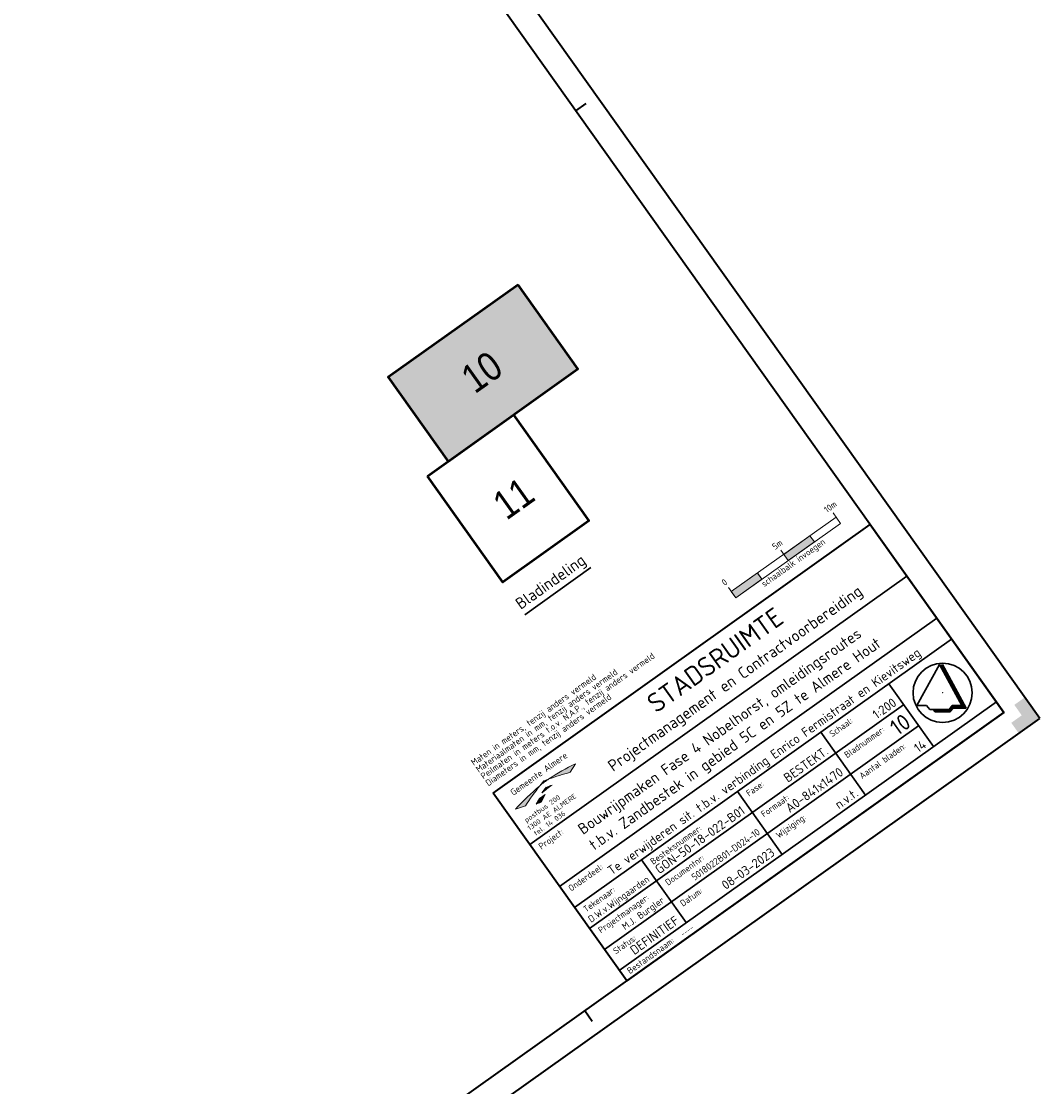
# Model space of a CAD drawing. Header units: metres. Extents: x 148316 to 148653, y 486436 to 486744.
# Tile 87 of 87: x 148574 to 148653, y 486578 to 486661. Entities that reach past the tile are written whole.
import ezdxf
from ezdxf.enums import TextEntityAlignment as Align

# ---------------------------------------------------------------- set-up
doc = ezdxf.new("R2010")
doc.units = ezdxf.units.M
doc.header["$MEASUREMENT"] = 0
doc.linetypes.add('DGN Style 2', pattern=[3.0576, 1.83456, -1.22304])
doc.layers.add('BWR-alg-raster boundary', color=151, linetype='Continuous', lineweight=13, plot=False)
for name, color, linetype, lineweight in [('WVB-alg-noordpijl', 7, 'Continuous', 30), ('WVB-alg-onderhoek', 7, 'Continuous', 30), ('WVB-dim-terr-maatvoering 018', 7, 'Continuous', 13), ('WVB-pen-brm-dik 035', 6, 'Continuous', 40), ('WVB-pen-brm-dik 050', 6, 'Continuous', 53), ('WVB-raster-20%', 254, 'Continuous', 30), ('WVB-tekst-dik 018', 1, 'Continuous', 13), ('WVB-tekst-dik 025', 1, 'Continuous', 30), ('X-WE-AL-TEKENBLAD_TITELBLOK-S', 7, 'Continuous', 13)]:
    doc.layers.add(name, color=color, linetype=linetype, lineweight=lineweight)
doc.styles.add('1 1000   0.35', font='WORKING.shx', dxfattribs={"height": 3.5})
doc.styles.add('NLCS-T18', font='txt', dxfattribs={"height": 0.0018})
doc.styles.add('NLCS-T25', font='txt', dxfattribs={"height": 0.0025})
doc.styles.add('Style-NLCS-ISO', font='txt')

# ---------------------------------------------------------------- blocks, each defined once
blk = doc.blocks.new('*U7')
at = {"layer": 'WVB-tekst-dik 018', "lineweight": 0}
blk.add_hatch(color=256, dxfattribs=at).paths.add_polyline_path([(-0.42, 0.64, 0.028214), (-3.79, 0.14), (-2.77, -0.17, -0.022049)])
at = {"layer": 'WVB-tekst-dik 018', "lineweight": 0, "extrusion": (0, 0, -1)}
for points in [[(0.65, -0.07, 0.038766), (-0.64, -0.02, -0.013367), (-0.01, 0.14)], [(0.42, 0.64, 0.02506), (-0.72, 0.67, -0.008039), (-0.2, 0.8)], [(-0.72, 0.67, 0.022195), (-2.85, -0.02), (-3.79, 0.37, -0.031561)], [(1.79, -0.65, 0.015018), (1.27, -0.8), (0.5, -0.38), (1.17, -0.38)]]:
    blk.add_hatch(color=256, dxfattribs=at).paths.add_polyline_path(points)
at = {"layer": 'WVB-tekst-dik 018', "lineweight": 0, "flags": 128}
for points in [[(-0.42, 0.64, 0.028214), (-3.79, 0.14), (-2.77, -0.17, -0.022049)], [(-0.65, -0.07, -0.038766), (0.64, -0.02, 0.013367), (0.01, 0.14)], [(-0.42, 0.64, -0.02506), (0.72, 0.67, 0.008039), (0.2, 0.8)], [(0.72, 0.67, -0.022195), (2.85, -0.02), (3.79, 0.37, 0.031561)], [(-1.79, -0.65, -0.015018), (-1.27, -0.8), (-0.5, -0.38), (-1.17, -0.38)]]:
    blk.add_lwpolyline(points, format="xyb", close=True, dxfattribs=at)
at = {"layer": 'WVB-tekst-dik 018', "lineweight": 0, "extrusion": (0, 0, -1)}
blk.add_arc((-2.99, -10.66), 11.21, 71.0275, 74.56, dxfattribs=at)
at = {"layer": 'WVB-tekst-dik 018', "lineweight": 0}
blk.add_arc((3.6, -13.99), 15.17, 102.9565, 105.3929, dxfattribs=at)
blk = doc.blocks.new('ONDERHOEK PMCV')
at = {"layer": 'BWR-alg-raster boundary', "linetype": 'DGN Style 2'}
for p, q in [((-0.01912, 0.10967), (-0.06912, 0.10967)), ((-0.04412, 0.11167), (-0.04412, 0.10667))]:
    blk.add_line(p, q, dxfattribs=at)
at = {"layer": 'BWR-alg-raster boundary', "linetype": 'DGN Style 2', "flags": 128}
blk.add_lwpolyline([(-0.06912, 0.11167), (-0.06912, 0.10667), (-0.01912, 0.10667), (-0.01912, 0.11167)], dxfattribs=at)
for points in [[(-0.05662, 0.10667), (-0.06912, 0.10667), (-0.06912, 0.10967), (-0.05662, 0.10967)], [(-0.04412, 0.10967), (-0.03162, 0.10967), (-0.03162, 0.10667), (-0.04412, 0.10667)]]:
    blk.add_lwpolyline(points, close=True, dxfattribs=at)
at = {"layer": 'BWR-alg-raster boundary'}
blk.add_point((-0.025, 0.02999), dxfattribs=at)
at = {"layer": 'BWR-alg-raster boundary', "linetype": 'DGN Style 2'}
for points in [[(-0.05662, 0.10667), (-0.06912, 0.10667), (-0.05662, 0.10967), (-0.06912, 0.10967)], [(-0.04412, 0.10967), (-0.03162, 0.10967), (-0.04412, 0.10667), (-0.03162, 0.10667)]]:
    blk.add_solid(points, dxfattribs=at)
at = {"layer": 'WVB-alg-onderhoek', "lineweight": 30}
for p, q in [((-0.19, 0.07498), (-0.01, 0.07498)), ((-0.19, 0.05498), (-0.01, 0.05498)), ((-0.19, 0.04499), (-0.01, 0.04499)), ((-0.15801, 0.04499), (-0.15801, 0.015)), ((-0.11226, 0.04499), (-0.11226, 0.015)), ((-0.0725, 0.015), (-0.0725, 0.04499)), ((-0.04, 0.015), (-0.04, 0.04499)), ((-0.19, 0.03499), (-0.04006, 0.03499)), ((-0.19, 0.02499), (-0.04006, 0.02499)), ((-0.19, 0.015), (-0.01, 0.015))]:
    blk.add_line(p, q, dxfattribs=at)
at = {"layer": 'WVB-alg-onderhoek', "lineweight": 40, "flags": 128}
blk.add_lwpolyline([(-0.19, 0.09957), (-0.01, 0.09957), (-0.01, 0.01), (-0.19, 0.01)], close=True, dxfattribs=at)
at = {"layer": 'WVB-tekst-dik 018', "lineweight": 0, "xscale": 0.003859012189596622, "yscale": 0.003859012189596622, "zscale": 0.003859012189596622}
blk.add_blockref('*U7', (-0.17194, 0.0889), dxfattribs=at)
at = {"layer": 'BWR-alg-raster boundary', "linetype": 'DGN Style 2', "style": 'Style-NLCS-ISO'}
blk.add_text('schaalbalk invoegen', height=0.0025, dxfattribs=at).set_placement((-0.04298, 0.10364), align=Align.CENTER)
at = {"layer": 'WVB-tekst-dik 018', "lineweight": 40, "style": 'Style-NLCS-ISO'}
blk.add_text('STADSRUIMTE', height=0.0075, dxfattribs=at).set_placement((-0.08969, 0.09167), align=Align.MIDDLE_CENTER)
at = {"layer": 'WVB-tekst-dik 018', "style": 'Style-NLCS-ISO'}
for s, p in [('postbus 200', (-0.17796, 0.08359)), ('1300 AE ALMERE', (-0.17566, 0.08034)), ('tel. 14 036', (-0.17888, 0.0773))]:
    blk.add_text(s, height=0.0019681, rotation=360, dxfattribs=at).set_placement(p, align=Align.MIDDLE_CENTER)
at = {"layer": 'WVB-tekst-dik 018', "lineweight": 30, "style": 'Style-NLCS-ISO'}
blk.add_text('Projectmanagement en Contractvoorbereiding', height=0.0044985, dxfattribs=at).set_placement((-0.08747, 0.0814), align=Align.MIDDLE_CENTER)
at = {"layer": 'WVB-tekst-dik 018', "style": 'NLCS-T25'}
for s, height, p in [('Project:', 0.002499, (-0.1875, 0.07073)), ('Onderdeel:', 0.002499, (-0.1875, 0.05074)), ('Tekenaar:', 0.002499, (-0.1875, 0.04073)), ('Besteksnummer:', 0.0024991, (-0.1555, 0.04074)), ('Fase:', 0.002499, (-0.10976, 0.04074)), ('Schaal:', 0.002499, (-0.07, 0.04074)), ('Projectmanager:', 0.0024991, (-0.1875, 0.03073)), ('Documentnr:', 0.0024991, (-0.1555, 0.03074)), ('Formaat:', 0.002499, (-0.10976, 0.03074)), ('Bladnummer:', 0.0024991, (-0.07, 0.03074)), ('Status:', 0.002499, (-0.1875, 0.02074)), ('Datum:', 0.002499, (-0.1555, 0.02074)), ('Wijziging:', 0.002499, (-0.10976, 0.02074)), ('Aantal bladen:', 0.0024991, (-0.07, 0.02074)), ('Bestandsnaam: ', 0.0024991, (-0.1875, 0.01133))]:
    blk.add_text(s, height=height, dxfattribs=at).set_placement(p)
at = {"layer": 'WVB-tekst-dik 018', "attachment_point": 7}
for s, insert, char_height, line_spacing_factor, style in [('Maten in meters, tenzij anders vermeld \\PMateriaalmaten in mm, tenzij anders vermeld ^JPeilmaten in meters t.o.v. N.A.P., tenzij anders vermeld \\PDiameters in mm, tenzij anders vermeld ^J', (-0.19, 0.10199), 0.0025, 0.779777, 'Style-NLCS-ISO'), ('----', (-0.16227, 0.01133), 0.001799, 1.8, 'NLCS-T18')]:
    blk.add_mtext(s, dxfattribs=dict(at, insert=insert, char_height=char_height, line_spacing_factor=line_spacing_factor, style=style))
at = {"layer": 'WVB-tekst-dik 025', "style": 'Style-NLCS-ISO', "flags": 2}
blk.add_attdef('NL_META_EIGENAAR', text='', height=0.00253, dxfattribs=at).set_placement((-0.17116, 0.0954), align=Align.MIDDLE_CENTER)
at = {"layer": 'WVB-tekst-dik 025', "style": 'Style-NLCS-ISO', "flags": 12}
for tag, height, p in [('NL_META_OPSTELLER', 0.0027, (-0.16003, 0.03635)), ('NL_META_BEHOORT_BIJ', 0.0036, (-0.11433, 0.03636)), ('NL_META_PROJECTFASE', 0.0036, (-0.07452, 0.03636)), ('NL_META_SCHAAL', 0.0036, (-0.04202, 0.03636)), ('NL_META_AUTORISATOR', 0.0027, (-0.16003, 0.02636)), ('NL_META_ID_NUMMER', 0.0027, (-0.11433, 0.02636)), ('NL_META_BLADNUMMER', 0.0063, (-0.04202, 0.02636)), ('NL_META_DOCUMENTSTATUS', 0.0036, (-0.16003, 0.01636)), ('NL_META_REVISIE', 0.0036, (-0.07452, 0.01637)), ('NL_META_AANTAL_BLADEN', 0.0036, (-0.04202, 0.01637))]:
    blk.add_attdef(tag, text='', height=height, dxfattribs=at).set_placement(p, align=Align.RIGHT)
at = {"layer": 'WVB-tekst-dik 025', "style": 'Style-NLCS-ISO'}
for tag, p in [('NL_META_TEKENBLADFORMAAT', (-0.07452, 0.02636)), ('NL_META_UITGAVE', (-0.11433, 0.01637))]:
    blk.add_attdef(tag, text='', height=0.0036, dxfattribs=at).set_placement(p, align=Align.RIGHT)
at = {"layer": 'WVB-tekst-dik 025', "style": 'Style-NLCS-ISO', "flags": 12}
for tag, height in [('NL_META_TEKENINGOMSCHRIJVING_1', 0.00432), ('NL_META_PROJECTOMSCHRIJVING', 0.0036)]:
    blk.add_attdef(tag, (0, 0), '', height=height, dxfattribs=at)
at = {"layer": 'WVB-tekst-dik 025', "style": 'Style-NLCS-ISO'}
blk.add_attdef('NL_META_TEKENINGOMSCHRIJVING', (0, 0), '', height=0.00432, dxfattribs=at)
at = {"layer": 'X-WE-AL-TEKENBLAD_TITELBLOK-S', "ltscale": 200, "style": 'Style-NLCS-ISO', "flags": 12}
blk.add_attdef('NL_META_PROJECTOMSCHRIJVING', (0, 0), '', height=0.000025, dxfattribs=at)
blk = doc.blocks.new('NPIJL')
at = {"layer": 'WVB-alg-noordpijl'}
for p, q in [((-0.001225, 0.011045), (-0.00998, -0.00495)), ((0.007525, -0.00495), (-0.001225, 0.011045)), ((-0.00009, 0.01105), (-0.00066, 0.01001)), ((-0.000635, 0.00996), (0.00051, 0.00996)), ((-0.00055, 0.01021), (0.000365, 0.01021)), ((-0.000495, 0.00971), (0.000645, 0.00971)), ((-0.00042, 0.010455), (0.00024, 0.010455)), ((-0.00036, 0.00946), (0.00078, 0.00946)), ((-0.000275, 0.01071), (0.000095, 0.01071)), ((-0.00022, 0.00921), (0.000915, 0.009205)), ((0.00921, -0.00595), (-0.00009, 0.01105)), ((-0.000085, 0.00896), (0.001055, 0.00896)), ((0.00005, 0.00871), (0.00119, 0.00871)), ((0.00019, 0.008465), (0.001325, 0.00846)), ((0.000325, 0.00821), (0.001465, 0.008215)), ((0.00046, 0.00796), (0.0016, 0.00796)), ((0.0006, 0.00771), (0.001735, 0.00771)), ((0.000735, 0.00746), (0.001875, 0.00746)), ((0.00087, 0.00721), (0.00201, 0.00721)), ((0.00101, 0.00696), (0.002145, 0.00696)), ((0.001145, 0.00671), (0.002285, 0.00671)), ((0.00128, 0.00646), (0.00242, 0.00646)), ((0.00142, 0.00621), (0.00256, 0.00621)), ((0.001555, 0.00596), (0.0027, 0.00596)), ((0.001695, 0.00571), (0.00283, 0.00571)), ((0.00183, 0.005455), (0.00297, 0.00546)), ((0.00197, 0.00521), (0.00311, 0.00521)), ((0.002105, 0.00496), (0.00324, 0.004965)), ((0.002245, 0.00471), (0.003385, 0.00471)), ((0.00238, 0.004455), (0.003515, 0.004465)), ((0.002515, 0.00421), (0.00365, 0.00421)), ((0.002655, 0.00396), (0.003795, 0.00396)), ((0.00279, 0.00371), (0.003925, 0.00371)), ((0.00293, 0.003465), (0.00406, 0.00346)), ((0.00306, 0.00321), (0.0042, 0.00321)), ((0.0032, 0.00296), (0.004335, 0.00296)), ((0.003335, 0.00271), (0.00447, 0.00271)), ((0.00347, 0.00246), (0.00461, 0.00246)), ((0.00361, 0.00221), (0.00475, 0.00221)), ((0.003745, 0.00196), (0.004885, 0.00196)), ((0.00388, 0.001705), (0.00502, 0.00171)), ((0.00402, 0.00146), (0.00516, 0.00146)), ((0.004155, 0.00121), (0.005295, 0.00121)), ((0.004295, 0.00096), (0.00543, 0.00096)), ((0.00443, 0.00071), (0.00557, 0.00071)), ((0.004565, 0.00046), (0.005705, 0.00046)), ((0.0047, 0.00021), (0.00584, 0.00021)), ((0.00484, -0.00004), (0.00598, -0.00004)), ((0.004975, -0.00029), (0.00612, -0.00029)), ((0.00511, -0.00054), (0.00625, -0.000535)), ((0.005255, -0.00079), (0.006385, -0.00079)), ((0.005385, -0.00104), (0.00653, -0.00104)), ((0.00553, -0.00129), (0.00666, -0.00129)), ((0.00566, -0.00154), (0.006795, -0.00154)), ((0.005795, -0.00179), (0.006935, -0.00179)), ((0.005935, -0.00204), (0.00707, -0.00204)), ((0.00607, -0.00229), (0.007205, -0.00229)), ((0.006205, -0.00254), (0.007345, -0.00254)), ((0.006345, -0.00279), (0.007475, -0.002785)), ((0.00648, -0.003035), (0.00762, -0.00304)), ((0.006615, -0.00329), (0.007755, -0.00329)), ((0.006755, -0.00354), (0.00789, -0.00354)), ((0.00689, -0.003785), (0.00803, -0.00379)), ((0.00703, -0.00404), (0.008165, -0.004035)), ((-0.00998, -0.00495), (-0.00623, -0.00495)), ((-0.00623, -0.00495), (-0.004975, -0.006455)), ((-0.004975, -0.006455), (0.002525, -0.006455)), ((-0.003675, -0.00645), (-0.002845, -0.00745)), ((-0.0036, -0.00654), (0.00375, -0.00654)), ((-0.00339, -0.00679), (0.00354, -0.00679)), ((-0.00318, -0.00704), (0.003325, -0.00704)), ((-0.002975, -0.00729), (0.00313, -0.00729)), ((-0.002845, -0.00745), (0.002985, -0.00745)), ((0.002525, -0.006455), (0.003775, -0.00495)), ((0.00266, -0.00629), (0.003955, -0.00629)), ((0.002865, -0.00604), (0.004165, -0.006035)), ((0.002985, -0.00745), (0.00424, -0.00595)), ((0.003075, -0.00579), (0.00912, -0.00579)), ((0.003285, -0.00554), (0.008985, -0.00554)), ((0.003485, -0.00529), (0.00885, -0.00529)), ((0.0037, -0.00504), (0.00871, -0.00504)), ((0.003775, -0.00495), (0.007525, -0.00495)), ((0.00424, -0.00595), (0.00921, -0.00595)), ((0.007165, -0.00429), (0.0083, -0.00429)), ((0.007295, -0.00454), (0.00844, -0.004535)), ((0.007435, -0.00479), (0.008575, -0.004785))]:
    blk.add_line(p, q, dxfattribs=at)
blk.add_circle((0, 0), 0.0115, dxfattribs=at)
blk = doc.blocks.new('schaal 1-200')
at = {"layer": 'WVB-dim-terr-maatvoering 018', "color": 7, "lineweight": 13}
for p, q in [((0, 0), (0, 0.005)), ((0.025, 0), (0.025, 0.005)), ((0.05, 0), (0.05, 0.005)), ((0, 0.003), (0.05, 0.003)), ((0, 0), (0.05, 0)), ((0.0125, 0), (0.0125, 0.003)), ((0.0375, 0), (0.0375, 0.003))]:
    blk.add_line(p, q, dxfattribs=at)
at = {"layer": 'WVB-dim-terr-maatvoering 018', "color": 7, "lineweight": 13, "extrusion": (0, 0, -1)}
for points in [[(0, 0.003), (-0.0125, 0.003), (0, 0), (-0.0125, 0)], [(-0.025, 0.003), (-0.0375, 0.003), (-0.025, 0), (-0.0375, 0)]]:
    blk.add_solid(points, dxfattribs=at)
at = {"layer": 'WVB-dim-terr-maatvoering 018', "color": 7, "lineweight": 13, "style": 'Style-NLCS-ISO'}
for s, p in [('0', (-0.00007, 0.00629)), ('5m', (0.02518, 0.00629)), ('10m', (0.05053, 0.00629))]:
    blk.add_text(s, height=0.0025, dxfattribs=at).set_placement(p, align=Align.CENTER)

msp = doc.modelspace()

# ---------------------------------------------------------------- hatches: boundary and pattern name
at = {"layer": 'WVB-alg-onderhoek', "lineweight": 40}
msp.add_hatch(color=256, dxfattribs=at).paths.add_polyline_path([(148651.509, 486605.798), (148650.929, 486606.613), (148651.744, 486607.193), (148651.164, 486608.008), (148651.978, 486608.587), (148653.138, 486606.958)])

# ---------------------------------------------------------------- linework, layer by layer
for p, q in [((148653.138, 486606.958), (148555.606, 486743.993)), ((148413.612, 486436.479), (148653.138, 486606.958))]:
    msp.add_line(p, q, dxfattribs=at)
at = {"layer": 'WVB-alg-onderhoek', "lineweight": 40, "flags": 128}
msp.add_lwpolyline([(148415.711, 486440.428), (148650.349, 486607.428), (148555.136, 486741.204), (148320.498, 486574.204)], close=True, dxfattribs=at)
for points in [[(148617.065, 486654.192), (148617.88, 486654.772)], [(148617.76, 486584.233), (148618.34, 486583.419)]]:
    msp.add_lwpolyline(points, dxfattribs=at)
at = {"layer": 'WVB-pen-brm-dik 050', "flags": 128}
for points in [[(148612.567, 486640.678), (148602.465, 486633.488), (148607.128, 486626.935), (148617.231, 486634.125)], [(148605.53, 486625.797), (148612.219, 486630.558), (148618.081, 486622.321), (148611.392, 486617.561)]]:
    msp.add_lwpolyline(points, close=True, dxfattribs=at)
at = {"layer": 'WVB-raster-20%', "linetype": 'Continuous', "lineweight": 0, "flags": 128}
msp.add_lwpolyline([(148602.465, 486633.488), (148612.567, 486640.678), (148617.231, 486634.125), (148607.128, 486626.935)], close=True, dxfattribs=at)
at = {"layer": 'WVB-raster-20%', "linetype": 'Continuous', "lineweight": 0}
msp.add_solid([(148602.465, 486633.488), (148612.567, 486640.678), (148607.128, 486626.935), (148617.231, 486634.125)], dxfattribs=at)
at = {"layer": 'WVB-tekst-dik 018', "lineweight": 30}
msp.add_line((148618.229, 486618.679), (148613.088, 486615.02), dxfattribs=at)

# ---------------------------------------------------------------- block references
at = {"layer": 'WVB-alg-noordpijl', "xscale": 200, "yscale": 200, "zscale": 200}
msp.add_blockref('NPIJL', (148645.587, 486608.946), dxfattribs=at)
at = {"layer": 'WVB-dim-terr-maatvoering 018', "color": 7, "lineweight": 13, "xscale": 200, "yscale": 200, "zscale": 200, "rotation": 35.44070355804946}
msp.add_blockref('schaal 1-200', (148629.504, 486616.323), dxfattribs=at)
at = {"layer": 'WVB-tekst-dik 018'}
ref = msp.add_blockref('ONDERHOEK PMCV', (148653.138, 486606.958), dxfattribs=dict(at, xscale=200, yscale=200, zscale=200, rotation=35.44070355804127))
ref.add_attrib('NL_META_EIGENAAR', 'Gemeente Almere', dxfattribs={"layer": 'WVB-tekst-dik 025', "height": 0.50608, "rotation": 35.4407, "style": 'Style-NLCS-ISO'}).set_placement((148614.185, 486602.652), align=Align.MIDDLE_CENTER)
ref.add_attrib('NL_META_PROJECTOMSCHRIJVING', 'Te verwijderen sit. t.b.v. verbinding Enrico Fermistraat en Kievitsweg', (148619.852, 486594.741), dxfattribs={"layer": 'WVB-tekst-dik 025', "height": 0.71975, "rotation": 35.4407, "style": 'Style-NLCS-ISO'})
ref.add_attrib('NL_META_TEKENINGOMSCHRIJVING_1', 't.b.v. Zandbestek in gebied 5C en 5Z te Almere Hout', (148618.487, 486596.659), dxfattribs={"layer": 'WVB-tekst-dik 025', "height": 0.8637, "rotation": 35.4407, "style": 'Style-NLCS-ISO'})
ref.add_attrib('NL_META_PROJECTFASE', 'BESTEKT.', dxfattribs={"layer": 'WVB-tekst-dik 025', "height": 0.7198, "rotation": 35.4407, "style": 'Style-NLCS-ISO'}).set_placement((148636.78, 486604.24), align=Align.RIGHT)
ref.add_attrib('NL_META_SCHAAL', '1:200', dxfattribs={"layer": 'WVB-tekst-dik 025', "height": 0.7198, "rotation": 35.4407, "style": 'Style-NLCS-ISO'}).set_placement((148642.076, 486608.009), align=Align.RIGHT)
ref.add_attrib('NL_META_BEHOORT_BIJ', 'GON-50-18-022-B01', dxfattribs={"layer": 'WVB-tekst-dik 025', "height": 0.71975, "rotation": 35.4407, "style": 'Style-NLCS-ISO'}).set_placement((148630.293, 486599.623), align=Align.RIGHT)
ref.add_attrib('NL_META_DOCUMENTSTATUS', 'DEFINITIEF', dxfattribs={"layer": 'WVB-tekst-dik 025', "height": 0.7198, "rotation": 35.4407, "style": 'Style-NLCS-ISO'}).set_placement((148625.165, 486591.064), align=Align.RIGHT)
ref.add_attrib('NL_META_OPSTELLER', 'D.W.v.Wijngaarden', dxfattribs={"layer": 'WVB-tekst-dik 025', "height": 0.53981, "rotation": 35.4407, "style": 'Style-NLCS-ISO'}).set_placement((148622.847, 486594.321), align=Align.RIGHT)
ref.add_attrib('NL_META_AUTORISATOR', 'M.J. Burgler', dxfattribs={"layer": 'WVB-tekst-dik 025', "height": 0.53981, "rotation": 35.4407, "style": 'Style-NLCS-ISO'}).set_placement((148624.006, 486592.693), align=Align.RIGHT)
ref.add_attrib('NL_META_BLADNUMMER', '10', dxfattribs={"layer": 'WVB-tekst-dik 025', "height": 1.2596, "rotation": 35.4407, "style": 'Style-NLCS-ISO'}).set_placement((148643.235, 486606.38), align=Align.RIGHT)
ref.add_attrib('NL_META_AANTAL_BLADEN', '14', dxfattribs={"layer": 'WVB-tekst-dik 025', "height": 0.7198, "rotation": 35.4407, "style": 'Style-NLCS-ISO'}).set_placement((148644.394, 486604.752), align=Align.RIGHT)
ref.add_attrib('NL_META_REVISIE', 'n.v.t.', dxfattribs={"layer": 'WVB-tekst-dik 025', "height": 0.7198, "rotation": 35.4407, "style": 'Style-NLCS-ISO'}).set_placement((148639.098, 486600.983), align=Align.RIGHT)
ref.add_attrib('NL_META_ID_NUMMER', '5018022B01-D024-10', dxfattribs={"layer": 'WVB-tekst-dik 025', "height": 0.53981, "rotation": 35.4407, "style": 'Style-NLCS-ISO'}).set_placement((148631.452, 486597.993), align=Align.RIGHT)
ref.add_attrib('NL_META_TEKENINGOMSCHRIJVING', 'Bouwrijpmaken Fase 4 Nobelhorst, omleidingsroutes', (148617.617, 486597.881), dxfattribs={"layer": 'WVB-tekst-dik 025', "height": 0.8637, "rotation": 35.4407, "style": 'Style-NLCS-ISO'})
ref.add_attrib('NL_META_TEKENBLADFORMAAT', 'A0-841x1470', dxfattribs={"layer": 'WVB-tekst-dik 025', "height": 0.71975, "rotation": 35.4407, "style": 'Style-NLCS-ISO'}).set_placement((148637.94, 486602.611), align=Align.RIGHT)
ref.add_attrib('NL_META_UITGAVE', '08-03-2023', dxfattribs={"layer": 'WVB-tekst-dik 025', "height": 0.7198, "rotation": 35.4407, "style": 'Style-NLCS-ISO'}).set_placement((148632.611, 486596.366), align=Align.RIGHT)

# ---------------------------------------------------------------- texts
at = {"layer": 'WVB-pen-brm-dik 035', "linetype": 'Continuous', "style": '1 1000   0.35', "width": 0.874486}
for s, p in [('10', (148609.209, 486632.142)), ('11', (148611.675, 486622.315))]:
    msp.add_text(s, height=2.2327, rotation=35.4407, dxfattribs=at).set_placement(p)
at = {"layer": 'WVB-tekst-dik 018', "linetype": 'Continuous', "lineweight": 30, "style": 'Style-NLCS-ISO'}
msp.add_text('Bladindeling', height=0.89969, rotation=35.4407, dxfattribs=at).set_placement((148615.092, 486617.585), align=Align.MIDDLE_CENTER)

doc.saveas('drawing.dxf')
